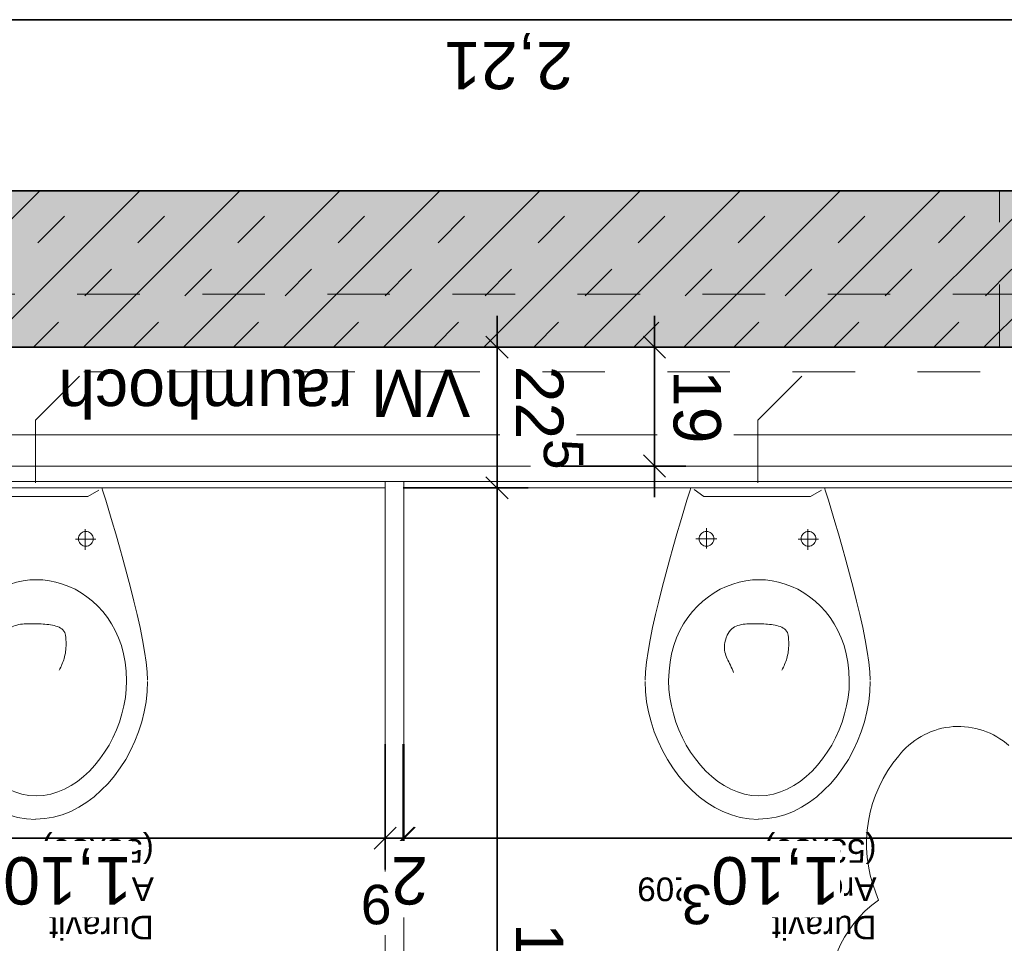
# Model space of a CAD drawing. Header units: metres. Extents: x -13 to 93, y -119 to 25.
# Tile 57 of 175: x 28.28 to 29.86, y -87.29 to -85.81. Entities that reach past the tile are written whole.
import ezdxf

# ---------------------------------------------------------------- set-up
doc = ezdxf.new("R2010")
doc.units = ezdxf.units.M
doc.header["$LTSCALE"] = 0.00508
doc.header["$PDMODE"] = 1
doc.header["$PDSIZE"] = -2
for name, pattern in [('STYLE_05', [0.19684, 0.069505, -0.127335]), ('STYLE_06', [1.0537, 0.590515, -0.19684, 0.069505, -0.19684]), ('STYLE_12', [0.20828, 0.069425, -0.138855])]:
    doc.linetypes.add(name, pattern=pattern)
doc.layers.get('0').update_dxf_attribs({"lineweight": 18})
for name, color, linetype, lineweight in [('3-4-0 Innenwände', 7, 'Continuous', 35), ('3-4-0-1 IW Beton', 7, 'Continuous', 35), ('3-4-0-5 Trennwand', 7, 'Continuous', 35), ('3-4-2-2 NTragIW GK', 7, 'Continuous', 35), ('3-4-5 IWBekleidungen', 7, 'Continuous', 25), ('4-1-1 Abwasseranlgn', 7, 'Continuous', 25), ('4-1-2-1 Sanitärobjekte', 7, 'Continuous', 25), ('Bemaßung', 7, 'Continuous', 18), ('Plan-Achse', 1, 'STYLE_06', 18), ('Plan-Text', 7, 'Continuous', 13), ('Plan-Text-Hinweis', 7, 'Continuous', 13), ('Plan-Text-Kerne', 7, 'Continuous', 13)]:
    doc.layers.add(name, color=color, linetype=linetype, lineweight=lineweight)
doc.layers.get('0').freeze()
doc.styles.add('Arial', font='ARIAL.TTF')
doc.dimstyles.new('MTZ_200', dxfattribs={"dimtxt": 0.075762, "dimasz": 0.000706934, "dimexe": 0.001, "dimexo": 0.003, "dimgap": 0.0001, "dimtad": 1, "dimdec": 4, "dimzin": 11, "dimtxsty": 'Arial', "dimblk": 'VW_SLASH', "dimcen": 0, "dimdle": 0.001, "dimazin": 0, "dimtfac": 1, "dimtdec": 4, "dimtix": 1, "dimtmove": 0, "dimatfit": 0, "dimldrblk": 'VW_FILLEDARROW', "dimfxl": 0, "dimfrac": 2, "dimtolj": 1, "dimtzin": 11, "dimarcsym": 0})

# ---------------------------------------------------------------- blocks, each defined once
blk = doc.blocks.new('*U73')
at = {"layer": '4-1-2-1 Sanitärobjekte', "color": 7, "lineweight": 18}
for p, q in [((-0.057, 0.5173), (-0.0435, 0.5226)), ((-0.0435, 0.5226), (-0.0297, 0.5265)), ((-0.0297, 0.5265), (-0.0155, 0.5289)), ((-0.0155, 0.5289), (-0.001, 0.5297)), ((0.0138, 0.5292), (-0.0006, 0.53)), ((0.0281, 0.5268), (0.0138, 0.5292)), ((0.042, 0.5229), (0.0281, 0.5268)), ((0.0555, 0.5175), (0.042, 0.5229)), ((-0.0826, 0.5028), (-0.07, 0.5107)), ((-0.07, 0.5107), (-0.057, 0.5173)), ((0.0686, 0.5109), (0.0555, 0.5175)), ((0.0813, 0.503), (0.0686, 0.5109)), ((-0.106, 0.4836), (-0.0946, 0.4938)), ((-0.0946, 0.4938), (-0.0826, 0.5028)), ((-0.0252, 0.4896), (-0.0364, 0.4862)), ((-0.0137, 0.4917), (-0.0252, 0.4896)), ((-0.002, 0.4924), (-0.0137, 0.4917)), ((-0.002, 0.4924), (0.0097, 0.4917)), ((0.0097, 0.4917), (0.0211, 0.4896)), ((0.0211, 0.4896), (0.0323, 0.4862)), ((0.0934, 0.4939), (0.0813, 0.503)), ((0.105, 0.4838), (0.0934, 0.4939)), ((-0.127, 0.4605), (-0.1168, 0.4725)), ((-0.1168, 0.4725), (-0.106, 0.4836)), ((-0.0578, 0.476), (-0.0679, 0.4693)), ((-0.0473, 0.4817), (-0.0578, 0.476)), ((-0.0364, 0.4862), (-0.0473, 0.4817)), ((0.0323, 0.4862), (0.0432, 0.4817)), ((0.0432, 0.4817), (0.0537, 0.476)), ((0.0537, 0.476), (0.0639, 0.4693)), ((0.1159, 0.4727), (0.105, 0.4838)), ((0.1261, 0.4607), (0.1159, 0.4727)), ((-0.1364, 0.4477), (-0.127, 0.4605)), ((-0.0776, 0.4616), (-0.0869, 0.453)), ((-0.0679, 0.4693), (-0.0776, 0.4616)), ((0.0639, 0.4693), (0.0736, 0.4616)), ((0.0736, 0.4616), (0.0828, 0.453)), ((0.1357, 0.4478), (0.1261, 0.4607)), ((-0.145, 0.4341), (-0.1364, 0.4477)), ((-0.0956, 0.4436), (-0.1037, 0.4335)), ((-0.0869, 0.453), (-0.0956, 0.4436)), ((0.0828, 0.453), (0.0915, 0.4436)), ((0.0915, 0.4436), (0.0997, 0.4335)), ((0.1444, 0.4342), (0.1357, 0.4478)), ((-0.1528, 0.4199), (-0.145, 0.4341)), ((-0.1037, 0.4335), (-0.1113, 0.4227)), ((0.0997, 0.4335), (0.1073, 0.4227)), ((0.1523, 0.42), (0.1444, 0.4342)), ((-0.1597, 0.4052), (-0.1528, 0.4199)), ((-0.1183, 0.4113), (-0.1245, 0.3994)), ((-0.1113, 0.4227), (-0.1183, 0.4113)), ((0.1073, 0.4227), (0.1142, 0.4113)), ((0.1142, 0.4113), (0.1205, 0.3994)), ((0.1594, 0.4052), (0.1523, 0.42)), ((-0.1657, 0.3899), (-0.1597, 0.4052)), ((-0.1245, 0.3994), (-0.1301, 0.3871)), ((0.1205, 0.3994), (0.1261, 0.3871)), ((0.1655, 0.39), (0.1594, 0.4052)), ((-0.1707, 0.3743), (-0.1657, 0.3899)), ((-0.1301, 0.3871), (-0.1349, 0.3744)), ((0.1261, 0.3871), (0.1309, 0.3744)), ((0.1705, 0.3743), (0.1655, 0.39)), ((-0.1747, 0.3583), (-0.1707, 0.3743)), ((-0.1349, 0.3744), (-0.139, 0.3614)), ((0.1309, 0.3744), (0.1349, 0.3614)), ((0.1746, 0.3583), (0.1705, 0.3743)), ((-0.1776, 0.3421), (-0.1747, 0.3583)), ((-0.1422, 0.3483), (-0.1445, 0.335)), ((-0.139, 0.3614), (-0.1422, 0.3483)), ((0.1349, 0.3614), (0.1381, 0.3483)), ((0.1381, 0.3483), (0.1405, 0.335)), ((0.1776, 0.3422), (0.1746, 0.3583)), ((-0.1794, 0.3258), (-0.1776, 0.3421)), ((-0.1445, 0.335), (-0.146, 0.3217)), ((0.1405, 0.335), (0.1419, 0.3217)), ((0.1794, 0.3258), (0.1776, 0.3422)), ((-0.18, 0.3095), (-0.1794, 0.3258)), ((-0.146, 0.3217), (-0.1464, 0.3084)), ((0.1419, 0.3217), (0.1424, 0.3084)), ((0.18, 0.3095), (0.1794, 0.3258)), ((-0.18, 0.3074), (-0.1794, 0.2942)), ((-0.1464, 0.3084), (-0.1459, 0.2933)), ((0.1424, 0.3084), (0.1418, 0.2933)), ((0.18, 0.3074), (0.1794, 0.2942)), ((-0.1794, 0.2942), (-0.1779, 0.2788)), ((-0.1459, 0.2933), (-0.1443, 0.2789)), ((-0.0431, 0.2824), (-0.0421, 0.2847)), ((-0.0421, 0.2847), (-0.041, 0.2869)), ((-0.041, 0.2869), (-0.0398, 0.2891)), ((-0.0398, 0.2891), (-0.0386, 0.2913)), ((0.0386, 0.2953), (0.0398, 0.2922)), ((0.0398, 0.2922), (0.041, 0.2892)), ((0.041, 0.2892), (0.0423, 0.2864)), ((0.0423, 0.2864), (0.0436, 0.2836)), ((0.0436, 0.2836), (0.0449, 0.2809)), ((0.1418, 0.2933), (0.1402, 0.2789)), ((0.1794, 0.2942), (0.1779, 0.2788)), ((-0.1779, 0.2788), (-0.1753, 0.2617)), ((-0.1443, 0.2789), (-0.1417, 0.2651)), ((-0.0479, 0.2673), (-0.0473, 0.27)), ((-0.0473, 0.27), (-0.0466, 0.2726)), ((-0.0466, 0.2726), (-0.0458, 0.2751)), ((-0.0458, 0.2751), (-0.045, 0.2776)), ((-0.045, 0.2776), (-0.0441, 0.28)), ((-0.0441, 0.28), (-0.0431, 0.2824)), ((0.0449, 0.2809), (0.0462, 0.2783)), ((0.0462, 0.2783), (0.0475, 0.2757)), ((0.0475, 0.2757), (0.0487, 0.2731)), ((0.0487, 0.2731), (0.0499, 0.2705)), ((0.0499, 0.2705), (0.0509, 0.2679)), ((0.0509, 0.2679), (0.0517, 0.2652)), ((0.1402, 0.2789), (0.1376, 0.2651)), ((0.1779, 0.2788), (0.1753, 0.2617)), ((-0.1753, 0.2617), (-0.172, 0.2431)), ((-0.1417, 0.2651), (-0.1381, 0.2521)), ((-0.1381, 0.2521), (-0.1337, 0.2397)), ((-0.0497, 0.2526), (-0.0495, 0.2557)), ((-0.0497, 0.2494), (-0.0497, 0.2526)), ((-0.0495, 0.2557), (-0.0492, 0.2587)), ((-0.0492, 0.2587), (-0.0489, 0.2617)), ((-0.0489, 0.2617), (-0.0485, 0.2645)), ((-0.0485, 0.2645), (-0.0479, 0.2673)), ((0.0517, 0.2652), (0.0524, 0.2625)), ((0.0524, 0.2625), (0.0529, 0.2597)), ((0.0529, 0.2597), (0.0532, 0.2567)), ((0.0532, 0.2537), (0.053, 0.2505)), ((0.0532, 0.2567), (0.0532, 0.2537)), ((0.1341, 0.2521), (0.1296, 0.2397)), ((0.1376, 0.2651), (0.1341, 0.2521)), ((0.1753, 0.2617), (0.172, 0.2431)), ((-0.172, 0.2431), (-0.168, 0.2232)), ((-0.1337, 0.2397), (-0.1284, 0.2281)), ((-0.0497, 0.2461), (-0.0497, 0.2494)), ((-0.0495, 0.2428), (-0.0497, 0.2461)), ((-0.0492, 0.2393), (-0.0495, 0.2428)), ((-0.0488, 0.2357), (-0.0492, 0.2393)), ((0.0504, 0.2397), (0.0488, 0.2357)), ((0.0516, 0.2435), (0.0504, 0.2397)), ((0.0525, 0.2471), (0.0516, 0.2435)), ((0.053, 0.2505), (0.0525, 0.2471)), ((0.1296, 0.2397), (0.1244, 0.2281)), ((0.172, 0.2431), (0.168, 0.2232)), ((-0.168, 0.2232), (-0.1634, 0.2024)), ((-0.1284, 0.2281), (-0.1224, 0.2172)), ((-0.0483, 0.2332), (-0.0488, 0.2357)), ((-0.0474, 0.231), (-0.0483, 0.2332)), ((-0.0462, 0.229), (-0.0474, 0.231)), ((-0.0447, 0.2272), (-0.0462, 0.229)), ((-0.0429, 0.2256), (-0.0447, 0.2272)), ((-0.0408, 0.2242), (-0.0429, 0.2256)), ((-0.0386, 0.2229), (-0.0408, 0.2242)), ((-0.0361, 0.2219), (-0.0386, 0.2229)), ((-0.0335, 0.2209), (-0.0361, 0.2219)), ((-0.0307, 0.2202), (-0.0335, 0.2209)), ((0.0343, 0.2211), (0.0316, 0.2201)), ((0.0369, 0.2224), (0.0343, 0.2211)), ((0.0393, 0.2239), (0.0369, 0.2224)), ((0.0416, 0.2256), (0.0393, 0.2239)), ((0.0437, 0.2277), (0.0416, 0.2256)), ((0.0456, 0.23), (0.0437, 0.2277)), ((0.0473, 0.2327), (0.0456, 0.23)), ((0.0488, 0.2357), (0.0473, 0.2327)), ((0.1244, 0.2281), (0.1184, 0.2172)), ((0.168, 0.2232), (0.1634, 0.2024)), ((-0.1224, 0.2172), (-0.1157, 0.207)), ((-0.1157, 0.207), (-0.1083, 0.1976)), ((-0.0279, 0.2195), (-0.0307, 0.2202)), ((-0.0249, 0.219), (-0.0279, 0.2195)), ((-0.0219, 0.2185), (-0.0249, 0.219)), ((-0.0189, 0.2182), (-0.0219, 0.2185)), ((-0.0159, 0.2179), (-0.0189, 0.2182)), ((-0.0129, 0.2177), (-0.0159, 0.2179)), ((-0.01, 0.2176), (-0.0129, 0.2177)), ((-0.0072, 0.2175), (-0.01, 0.2176)), ((-0.0046, 0.2175), (-0.0072, 0.2175)), ((-0.002, 0.2175), (-0.0046, 0.2175)), ((0.0005, 0.2175), (-0.002, 0.2175)), ((0.0031, 0.2174), (0.0005, 0.2175)), ((0.0058, 0.2174), (0.0031, 0.2174)), ((0.0086, 0.2174), (0.0058, 0.2174)), ((0.0115, 0.2174), (0.0086, 0.2174)), ((0.0144, 0.2174), (0.0115, 0.2174)), ((0.0173, 0.2176), (0.0144, 0.2174)), ((0.0203, 0.2178), (0.0173, 0.2176)), ((0.0232, 0.2181), (0.0203, 0.2178)), ((0.0261, 0.2186), (0.0232, 0.2181)), ((0.0289, 0.2193), (0.0261, 0.2186)), ((0.0316, 0.2201), (0.0289, 0.2193)), ((0.1116, 0.207), (0.1043, 0.1976)), ((0.1184, 0.2172), (0.1116, 0.207)), ((-0.1634, 0.2024), (-0.1582, 0.1809)), ((-0.1083, 0.1976), (-0.1004, 0.189)), ((-0.1004, 0.189), (-0.0919, 0.1811)), ((0.0963, 0.189), (0.0879, 0.1811)), ((0.1043, 0.1976), (0.0963, 0.189)), ((0.1634, 0.2024), (0.1582, 0.1809)), ((-0.1582, 0.1809), (-0.1528, 0.1591)), ((-0.0919, 0.1811), (-0.083, 0.174)), ((-0.083, 0.174), (-0.0737, 0.1677)), ((0.0789, 0.174), (0.0696, 0.1677)), ((0.0879, 0.1811), (0.0789, 0.174)), ((0.1582, 0.1809), (0.1528, 0.1591)), ((-0.1528, 0.1591), (-0.147, 0.1372)), ((-0.0737, 0.1677), (-0.064, 0.1622)), ((-0.064, 0.1622), (-0.054, 0.1575)), ((-0.054, 0.1575), (-0.0439, 0.1537)), ((0.05, 0.1575), (0.0398, 0.1537)), ((0.0599, 0.1622), (0.05, 0.1575)), ((0.0696, 0.1677), (0.0599, 0.1622)), ((0.1528, 0.1591), (0.147, 0.1372)), ((-0.0439, 0.1537), (-0.0335, 0.1507)), ((-0.0335, 0.1507), (-0.023, 0.1485)), ((-0.023, 0.1485), (-0.0125, 0.1472)), ((-0.0125, 0.1472), (-0.002, 0.1468)), ((0.0085, 0.1472), (-0.002, 0.1468)), ((0.019, 0.1485), (0.0085, 0.1472)), ((0.0294, 0.1507), (0.019, 0.1485)), ((0.0398, 0.1537), (0.0294, 0.1507)), ((-0.147, 0.1372), (-0.1411, 0.1154)), ((0.147, 0.1372), (0.1411, 0.1154)), ((-0.1411, 0.1154), (-0.1351, 0.0942)), ((0.1411, 0.1154), (0.1351, 0.0942)), ((-0.0803, 0.0989), (-0.0803, 0.0658)), ((0.082, 0.0971), (0.082, 0.0643)), ((-0.1351, 0.0942), (-0.1293, 0.0737)), ((-0.0648, 0.0822), (-0.097, 0.0822)), ((-0.0929, 0.0835), (-0.0931, 0.0814)), ((-0.0931, 0.0814), (-0.0929, 0.0794)), ((-0.0924, 0.0854), (-0.0929, 0.0835)), ((-0.0929, 0.0794), (-0.0924, 0.0774)), ((-0.0915, 0.0873), (-0.0924, 0.0854)), ((-0.0903, 0.089), (-0.0915, 0.0873)), ((-0.0889, 0.0904), (-0.0903, 0.089)), ((-0.0872, 0.0916), (-0.0889, 0.0904)), ((-0.0853, 0.0925), (-0.0872, 0.0916)), ((-0.0833, 0.093), (-0.0853, 0.0925)), ((-0.0813, 0.0932), (-0.0833, 0.093)), ((-0.0792, 0.093), (-0.0813, 0.0932)), ((-0.0772, 0.0925), (-0.0792, 0.093)), ((-0.0754, 0.0916), (-0.0772, 0.0925)), ((-0.0737, 0.0904), (-0.0754, 0.0916)), ((-0.0722, 0.089), (-0.0737, 0.0904)), ((-0.071, 0.0873), (-0.0722, 0.089)), ((-0.0702, 0.0854), (-0.071, 0.0873)), ((-0.0696, 0.0835), (-0.0702, 0.0854)), ((-0.0702, 0.0774), (-0.0696, 0.0794)), ((-0.0695, 0.0814), (-0.0696, 0.0835)), ((-0.0696, 0.0794), (-0.0695, 0.0814)), ((0.0988, 0.0812), (0.0655, 0.0812)), ((0.0703, 0.0835), (0.0701, 0.0814)), ((0.0701, 0.0814), (0.0703, 0.0794)), ((0.0708, 0.0854), (0.0703, 0.0835)), ((0.0703, 0.0794), (0.0708, 0.0774)), ((0.0717, 0.0873), (0.0708, 0.0854)), ((0.0729, 0.089), (0.0717, 0.0873)), ((0.0743, 0.0904), (0.0729, 0.089)), ((0.076, 0.0916), (0.0743, 0.0904)), ((0.0779, 0.0925), (0.076, 0.0916)), ((0.0799, 0.093), (0.0779, 0.0925)), ((0.0819, 0.0932), (0.0799, 0.093)), ((0.084, 0.093), (0.0819, 0.0932)), ((0.086, 0.0925), (0.084, 0.093)), ((0.0878, 0.0916), (0.086, 0.0925)), ((0.0895, 0.0904), (0.0878, 0.0916)), ((0.091, 0.089), (0.0895, 0.0904)), ((0.0922, 0.0873), (0.091, 0.089)), ((0.093, 0.0854), (0.0922, 0.0873)), ((0.0936, 0.0835), (0.093, 0.0854)), ((0.093, 0.0774), (0.0936, 0.0794)), ((0.0938, 0.0814), (0.0936, 0.0835)), ((0.0936, 0.0794), (0.0938, 0.0814)), ((0.1351, 0.0942), (0.1293, 0.0737)), ((-0.1293, 0.0737), (-0.1235, 0.0543)), ((-0.0924, 0.0774), (-0.0915, 0.0756)), ((-0.0915, 0.0756), (-0.0903, 0.0739)), ((-0.0903, 0.0739), (-0.0889, 0.0724)), ((-0.0889, 0.0724), (-0.0872, 0.0713)), ((-0.0872, 0.0713), (-0.0853, 0.0704)), ((-0.0853, 0.0704), (-0.0833, 0.0699)), ((-0.0833, 0.0699), (-0.0813, 0.0697)), ((-0.0813, 0.0697), (-0.0792, 0.0699)), ((-0.0792, 0.0699), (-0.0772, 0.0704)), ((-0.0772, 0.0704), (-0.0754, 0.0713)), ((-0.0754, 0.0713), (-0.0737, 0.0724)), ((-0.0737, 0.0724), (-0.0722, 0.0739)), ((-0.0722, 0.0739), (-0.071, 0.0756)), ((-0.071, 0.0756), (-0.0702, 0.0774)), ((0.0708, 0.0774), (0.0717, 0.0756)), ((0.0717, 0.0756), (0.0729, 0.0739)), ((0.0729, 0.0739), (0.0743, 0.0724)), ((0.0743, 0.0724), (0.076, 0.0713)), ((0.076, 0.0713), (0.0779, 0.0704)), ((0.0779, 0.0704), (0.0799, 0.0699)), ((0.0799, 0.0699), (0.0819, 0.0697)), ((0.0819, 0.0697), (0.084, 0.0699)), ((0.084, 0.0699), (0.086, 0.0704)), ((0.086, 0.0704), (0.0878, 0.0713)), ((0.0878, 0.0713), (0.0895, 0.0724)), ((0.0895, 0.0724), (0.091, 0.0739)), ((0.091, 0.0739), (0.0922, 0.0756)), ((0.0922, 0.0756), (0.093, 0.0774)), ((0.1293, 0.0737), (0.1235, 0.0543)), ((-0.1235, 0.0543), (-0.1181, 0.0363)), ((0.1235, 0.0543), (0.1181, 0.0363)), ((-0.1181, 0.0363), (-0.1131, 0.0198)), ((0.1181, 0.0363), (0.1131, 0.0198)), ((-0.1131, 0.0198), (-0.1085, 0.0053)), ((0.1131, 0.0198), (0.1085, 0.0053)), ((-0.1085, 0.0053), (-0.1069, 0)), ((-0.1069, 0), (0.1069, 0)), ((-0.0845, 0.0136), (-0.1018, 0.0035)), ((0.0863, 0.0136), (-0.0845, 0.0136)), ((0.1016, 0.0025), (0.0863, 0.0136)), ((0.1085, 0.0053), (0.1069, 0))]:
    blk.add_line(p, q, dxfattribs=at)
blk = doc.blocks.new('wc_duravit_architec_019209')
at = {"layer": '4-1-2-1 Sanitärobjekte', "color": 7}
blk.add_blockref('*U73', (0, 0), dxfattribs=at)
at = {"layer": 'Plan-Text', "insert": (-0.19, 0.7221), "char_height": 0.037881, "attachment_point": 1, "line_spacing_factor": 0.970546, "style": 'Arial'}
blk.add_mtext('{\\C7;\\lDuravit\\PArchitec 019209\\P(53x36)}', dxfattribs=at)
blk = doc.blocks.new('*D382')
at = {"layer": 'Bemaßung', "color": 0, "linetype": 'Continuous', "lineweight": -2}
for p, q in [((3.4, -6.83), (3.4, -6.63)), ((4.5025, -6.83), (4.5025, -6.63)), ((3.35, -6.68), (3.4, -6.68)), ((3.4, -6.68), (4.5025, -6.68)), ((4.5025, -6.68), (4.5525, -6.68))]:
    blk.add_line(p, q, dxfattribs=at)
at = {"layer": 'Bemaßung', "color": 0, "linetype": 'Continuous', "lineweight": 20}
for p, q in [((3.4177, -6.6623), (3.3823, -6.6977)), ((4.4848, -6.6977), (4.5202, -6.6623))]:
    blk.add_line(p, q, dxfattribs=at)
at = {"layer": 'Defpoints', "color": 0, "lineweight": 0}
for p in [(3.4, -6.68), (4.5025, -7.1537), (3.4, -7.24)]:
    blk.add_point(p, dxfattribs=at)
at = {"color": 0, "linetype": 'Continuous', "lineweight": -2}
blk.add_wipeout([(3.805, -6.6754), (4.0107, -6.6754), (4.0107, -6.5533), (3.805, -6.5533)], dxfattribs=at).dxf.layer = 'Bemaßung'
at = {"layer": 'Bemaßung', "color": 0, "insert": (3.805, -6.5738), "char_height": 0.07576, "attachment_point": 1, "line_spacing_factor": 0.967741, "style": 'Arial'}
blk.add_mtext('1,10', dxfattribs=at)
at = {"color": 0, "linetype": 'Continuous', "lineweight": -2}
blk.add_wipeout([(4.0101, -6.6263), (4.0591, -6.6263), (4.0591, -6.5251), (4.0101, -6.5251)], dxfattribs=at).dxf.layer = 'Bemaßung'
at = {"layer": 'Bemaßung', "color": 0, "insert": (4.0346, -6.5422), "char_height": 0.0631, "attachment_point": 2, "line_spacing_factor": 0.967741, "style": 'Arial'}
blk.add_mtext('3', dxfattribs=at)
blk = doc.blocks.new('VW_FILLEDARROW')
at = {"color": 0, "lineweight": -2}
blk.add_solid([(0, 0), (0, 0), (0, 0)], dxfattribs=at)
blk = doc.blocks.new('VW_SLASH')
at = {"color": 0, "linetype": 'ByBlock', "lineweight": -2}
blk.add_line((0, 0), (-1, 0), dxfattribs=at)
at = {"color": 0, "linetype": 'ByBlock', "lineweight": 20}
blk.add_line((0, 0), (0, 0), dxfattribs=at)
blk = doc.blocks.new('*D383')
at = {"layer": 'Bemaßung', "color": 0, "linetype": 'Continuous', "lineweight": -2}
for p, q in [((4.5037, -6.83), (4.5037, -6.63)), ((4.5325, -6.83), (4.5325, -6.63)), ((4.5037, -6.68), (4.4037, -6.68)), ((4.5325, -6.68), (4.5037, -6.68)), ((4.5325, -6.68), (4.6325, -6.68))]:
    blk.add_line(p, q, dxfattribs=at)
at = {"layer": 'Bemaßung', "color": 0, "linetype": 'Continuous', "lineweight": 20}
for p, q in [((4.486, -6.6977), (4.5214, -6.6623)), ((4.5502, -6.6623), (4.5148, -6.6977))]:
    blk.add_line(p, q, dxfattribs=at)
at = {"layer": 'Defpoints', "color": 0, "lineweight": 0}
for p in [(4.5037, -7.24), (4.5325, -7.24)]:
    blk.add_point(p, dxfattribs=at)
at = {"color": 0, "linetype": 'Continuous', "lineweight": -2}
blk.add_wipeout([(4.4643, -6.6754), (4.5228, -6.6754), (4.5228, -6.5533), (4.4643, -6.5533)], dxfattribs=at).dxf.layer = 'Bemaßung'
at = {"layer": 'Defpoints', "color": 0, "lineweight": 0}
blk.add_point((4.5037, -6.68), dxfattribs=at)
at = {"layer": 'Bemaßung', "color": 0, "insert": (4.4643, -6.5738), "char_height": 0.0758, "attachment_point": 1, "line_spacing_factor": 0.967741, "style": 'Arial'}
blk.add_mtext('2', dxfattribs=at)
at = {"color": 0, "linetype": 'Continuous', "lineweight": -2}
blk.add_wipeout([(4.5222, -6.6263), (4.5712, -6.6263), (4.5712, -6.5251), (4.5222, -6.5251)], dxfattribs=at).dxf.layer = 'Bemaßung'
at = {"layer": 'Bemaßung', "color": 0, "insert": (4.5467, -6.5422), "char_height": 0.0631, "attachment_point": 2, "line_spacing_factor": 0.967741, "style": 'Arial'}
blk.add_mtext('9', dxfattribs=at)
blk = doc.blocks.new('*D384')
at = {"layer": 'Bemaßung', "color": 0, "linetype": 'Continuous', "lineweight": -2}
for p, q in [((4.5325, -6.83), (4.5325, -6.63)), ((5.635, -6.83), (5.635, -6.63)), ((4.4825, -6.68), (4.5325, -6.68)), ((4.5325, -6.68), (5.635, -6.68)), ((5.635, -6.68), (5.685, -6.68))]:
    blk.add_line(p, q, dxfattribs=at)
at = {"layer": 'Bemaßung', "color": 0, "linetype": 'Continuous', "lineweight": 20}
for p, q in [((4.5502, -6.6623), (4.5148, -6.6977)), ((5.6173, -6.6977), (5.6527, -6.6623))]:
    blk.add_line(p, q, dxfattribs=at)
at = {"layer": 'Defpoints', "color": 0, "lineweight": 0}
for p in [(4.5325, -6.68), (5.635, -7.24), (4.5325, -7.25)]:
    blk.add_point(p, dxfattribs=at)
at = {"color": 0, "linetype": 'Continuous', "lineweight": -2}
blk.add_wipeout([(4.9375, -6.6754), (5.1432, -6.6754), (5.1432, -6.5533), (4.9375, -6.5533)], dxfattribs=at).dxf.layer = 'Bemaßung'
at = {"layer": 'Bemaßung', "color": 0, "insert": (4.9375, -6.5738), "char_height": 0.07576, "attachment_point": 1, "line_spacing_factor": 0.967741, "style": 'Arial'}
blk.add_mtext('1,10', dxfattribs=at)
at = {"color": 0, "linetype": 'Continuous', "lineweight": -2}
blk.add_wipeout([(5.1426, -6.6263), (5.1916, -6.6263), (5.1916, -6.5251), (5.1426, -6.5251)], dxfattribs=at).dxf.layer = 'Bemaßung'
at = {"layer": 'Bemaßung', "color": 0, "insert": (5.1671, -6.5422), "char_height": 0.0631, "attachment_point": 2, "line_spacing_factor": 0.967741, "style": 'Arial'}
blk.add_mtext('3', dxfattribs=at)
blk = doc.blocks.new('*D385')
at = {"layer": 'Bemaßung', "color": 0, "linetype": 'Continuous', "lineweight": -2}
for p, q in [((4.3537, -7.24), (4.3537, -7.19)), ((4.5037, -7.24), (4.3037, -7.24)), ((4.3537, -7.465), (4.3537, -7.24)), ((4.5037, -7.465), (4.3037, -7.465)), ((4.3537, -7.515), (4.3537, -7.465))]:
    blk.add_line(p, q, dxfattribs=at)
at = {"layer": 'Bemaßung', "color": 0, "linetype": 'Continuous', "lineweight": 20}
for p, q in [((4.3714, -7.2577), (4.336, -7.2223)), ((4.336, -7.4473), (4.3714, -7.4827))]:
    blk.add_line(p, q, dxfattribs=at)
at = {"layer": 'Defpoints', "color": 0, "lineweight": 0}
for p in [(5.59, -7.24), (4.3537, -7.465), (5.6, -7.465)]:
    blk.add_point(p, dxfattribs=at)
at = {"color": 0, "linetype": 'Continuous', "lineweight": -2}
blk.add_wipeout([(4.3491, -7.4355), (4.3491, -7.318), (4.227, -7.318), (4.227, -7.4355)], dxfattribs=at).dxf.layer = 'Bemaßung'
at = {"layer": 'Bemaßung', "color": 0, "insert": (4.2476, -7.4355), "char_height": 0.07576, "attachment_point": 1, "rotation": 90, "line_spacing_factor": 0.967741, "style": 'Arial'}
blk.add_mtext('22', dxfattribs=at)
at = {"color": 0, "linetype": 'Continuous', "lineweight": -2}
blk.add_wipeout([(4.3, -7.3183), (4.3, -7.2692), (4.1988, -7.2692), (4.1988, -7.3183)], dxfattribs=at).dxf.layer = 'Bemaßung'
at = {"layer": 'Bemaßung', "color": 0, "insert": (4.2159, -7.2938), "char_height": 0.0631, "attachment_point": 2, "rotation": 90, "line_spacing_factor": 0.967741, "style": 'Arial'}
blk.add_mtext('5', dxfattribs=at)
blk = doc.blocks.new('*D386')
at = {"layer": 'Bemaßung', "color": 0, "linetype": 'Continuous', "lineweight": -2}
for p, q in [((4.3537, -5.595), (4.3537, -5.545)), ((4.5037, -5.595), (4.3037, -5.595)), ((4.3537, -7.24), (4.3537, -5.595)), ((4.5037, -7.24), (4.3037, -7.24)), ((4.3537, -7.29), (4.3537, -7.24))]:
    blk.add_line(p, q, dxfattribs=at)
at = {"layer": 'Bemaßung', "color": 0, "linetype": 'Continuous', "lineweight": 20}
for p, q in [((4.3714, -5.6127), (4.336, -5.5773)), ((4.336, -7.2223), (4.3714, -7.2577))]:
    blk.add_line(p, q, dxfattribs=at)
at = {"layer": 'Defpoints', "color": 0, "lineweight": 0}
for p in [(4.48, -5.595), (4.3537, -7.24), (4.48, -7.24)]:
    blk.add_point(p, dxfattribs=at)
at = {"color": 0, "linetype": 'Continuous', "lineweight": -2}
blk.add_wipeout([(4.3491, -6.5444), (4.3491, -6.3387), (4.227, -6.3387), (4.227, -6.5444)], dxfattribs=at).dxf.layer = 'Bemaßung'
at = {"layer": 'Bemaßung', "color": 0, "insert": (4.2476, -6.5444), "char_height": 0.07576, "attachment_point": 1, "rotation": 90, "line_spacing_factor": 0.967741, "style": 'Arial'}
blk.add_mtext('1,64', dxfattribs=at)
at = {"color": 0, "linetype": 'Continuous', "lineweight": -2}
blk.add_wipeout([(4.3, -6.3394), (4.3, -6.2903), (4.1988, -6.2903), (4.1988, -6.3394)], dxfattribs=at).dxf.layer = 'Bemaßung'
at = {"layer": 'Bemaßung', "color": 0, "insert": (4.2159, -6.3148), "char_height": 0.0631, "attachment_point": 2, "rotation": 90, "line_spacing_factor": 0.967741, "style": 'Arial'}
blk.add_mtext('5', dxfattribs=at)
blk = doc.blocks.new('*D391')
at = {"layer": 'Bemaßung', "color": 0, "linetype": 'Continuous', "lineweight": -2}
for p, q in [((4.1019, -7.275), (4.1019, -7.225)), ((4.2519, -7.275), (4.0519, -7.275)), ((4.1019, -7.465), (4.1019, -7.275)), ((4.2519, -7.465), (4.0519, -7.465)), ((4.1019, -7.515), (4.1019, -7.465))]:
    blk.add_line(p, q, dxfattribs=at)
at = {"layer": 'Bemaßung', "color": 0, "linetype": 'Continuous', "lineweight": 20}
for p, q in [((4.1195, -7.2927), (4.0842, -7.2573)), ((4.0842, -7.4473), (4.1195, -7.4827))]:
    blk.add_line(p, q, dxfattribs=at)
at = {"layer": 'Defpoints', "color": 0, "lineweight": 0}
for p in [(5.6, -7.275), (4.1019, -7.465), (5.6, -7.465)]:
    blk.add_point(p, dxfattribs=at)
at = {"color": 0, "linetype": 'Continuous', "lineweight": -2}
blk.add_wipeout([(4.0972, -7.4287), (4.0972, -7.3113), (3.9751, -7.3113), (3.9751, -7.4287)], dxfattribs=at).dxf.layer = 'Bemaßung'
at = {"layer": 'Bemaßung', "color": 0, "insert": (3.9957, -7.4287), "char_height": 0.07576, "attachment_point": 1, "rotation": 90, "line_spacing_factor": 0.967741, "style": 'Arial'}
blk.add_mtext('19', dxfattribs=at)
blk = doc.blocks.new('*U395')
at = {"layer": '4-1-1 Abwasseranlgn', "color": 5, "linetype": 'STYLE_05', "lineweight": 13}
for p, q in [((3.9369, -7.3482), (3.9369, -7.2006)), ((5.0919, -7.3482), (5.0919, -7.2006)), ((3.9369, -7.3482), (3.8594, -7.4257)), ((5.0919, -7.3482), (5.0144, -7.4257)), ((3.1812, -7.4257), (5.0144, -7.4257))]:
    blk.add_line(p, q, dxfattribs=at)
blk = doc.blocks.new('*D444')
at = {"layer": 'Bemaßung', "color": 0, "linetype": 'Continuous', "lineweight": -2}
for p, q in [((3.14, -7.8387), (3.14, -8.0387)), ((5.35, -7.8387), (5.35, -8.0387)), ((3.09, -7.9887), (3.14, -7.9887)), ((3.14, -7.9887), (5.35, -7.9887)), ((5.35, -7.9887), (5.4, -7.9887))]:
    blk.add_line(p, q, dxfattribs=at)
at = {"layer": 'Bemaßung', "color": 0, "linetype": 'Continuous', "lineweight": 20}
for p, q in [((3.1577, -7.971), (3.1223, -8.0064)), ((5.3323, -8.0064), (5.3677, -7.971))]:
    blk.add_line(p, q, dxfattribs=at)
at = {"layer": 'Defpoints', "color": 0, "lineweight": 0}
for p in [(5.35, -4.87), (3.14, -5.665), (3.14, -7.9887)]:
    blk.add_point(p, dxfattribs=at)
at = {"layer": 'Bemaßung', "color": 0, "insert": (4.2324, -7.8775), "char_height": 0.07576, "attachment_point": 1, "line_spacing_factor": 0.967741, "style": 'Arial'}
blk.add_mtext('2,21', dxfattribs=at)
blk = doc.blocks.new('kern_d-gross+h-normal (2D)')
at = {"layer": '3-4-0-1 IW Beton', "linetype": 'Continuous', "lineweight": 0}
blk.add_hatch(color=255, dxfattribs=at).paths.add_polyline_path([(5.86500338, -7.645), (5.69500338, -7.645), (5.69500338, -7.715), (0.96, -7.715), (0.96, -7.71), (-0.4, -7.71), (-0.4, -7.385), (-0.3, -7.385), (-0.3, -5.565), (-0.05, -5.565), (-0.05, -7.465), (5.86500338, -7.465)])
at = {"layer": '3-4-0-1 IW Beton', "linetype": 'Continuous', "lineweight": 13}
h = blk.add_hatch(dxfattribs=at)
h.set_pattern_fill('STAHLBETON_1_50', style=0, pattern_type=2)
h.set_pattern_definition([(45, (0, 0), (0.16, 0), []), (45, (0.08, 0), (0.16, 0), [0.06, -0.06])])
h.paths.add_polyline_path([(5.86500338, -7.645), (5.69500338, -7.645), (5.69500338, -7.715), (0.96, -7.715), (0.96, -7.71), (-0.4, -7.71), (-0.4, -7.385), (-0.3, -7.385), (-0.3, -5.565), (-0.05, -5.565), (-0.05, -7.465), (5.86500338, -7.465)])
at = {"layer": '3-4-0 Innenwände', "color": 7, "linetype": 'STYLE_12', "lineweight": 18}
blk.add_line((3.55, -7.465), (3.55, -7.715), dxfattribs=at)
at = {"layer": '3-4-0-1 IW Beton', "linetype": 'Continuous'}
blk.add_lwpolyline([(5.86500338, -7.645), (5.69500338, -7.645), (5.69500338, -7.715), (0.96, -7.715), (0.96, -7.71), (-0.4, -7.71), (-0.4, -7.385), (-0.3, -7.385), (-0.3, -5.565), (-0.05, -5.565), (-0.05, -7.465), (5.86500338, -7.465)], close=True, dxfattribs=at)
at = {"layer": '3-4-0-5 Trennwand', "color": 7, "linetype": 'Continuous', "lineweight": 18}
blk.add_lwpolyline([(4.5025, -5.595), (4.5325, -5.595), (4.5325, -7.25), (4.5025, -7.25)], close=True, dxfattribs=at)
at = {"layer": '3-4-2-2 NTragIW GK', "color": 7, "linetype": 'Continuous', "lineweight": 18}
for points in [[(3.39, -7.275), (5.675, -7.275), (5.675, -7.25), (3.39, -7.25)], [(3.39, -7.275), (5.645, -7.275), (5.645, -7.325), (3.39, -7.325)]]:
    blk.add_lwpolyline(points, close=True, dxfattribs=at)
at = {"layer": '3-4-5 IWBekleidungen', "color": 7, "linetype": 'Continuous', "lineweight": 18}
for points in [[(3.39, -7.24), (3.39, -7.25), (4.5025, -7.25), (4.5025, -7.24)], [(4.5325, -7.25), (5.645, -7.25), (5.645, -7.24), (4.5325, -7.24)]]:
    blk.add_lwpolyline(points, close=True, dxfattribs=at)
at = {"layer": '4-1-2-1 Sanitärobjekte', "color": 7}
for p in [(3.93685497, -7.24), (5.0925, -7.24)]:
    blk.add_blockref('wc_duravit_architec_019209', p, dxfattribs=at)
at = {"layer": 'Plan-Text-Kerne', "color": 7, "insert": (4.39651164, -7.35328003), "char_height": 0.0757622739, "attachment_point": 1, "line_spacing_factor": 0.970546, "style": 'Arial'}
blk.add_mtext('VM raumhoch', dxfattribs=at)
at = {"layer": 'Bemaßung', "color": 7, "linetype": 'Continuous', "lineweight": 18}
dim = blk.add_linear_dim(base=(3.4, -6.68), p1=(4.5025, -7.15367714), p2=(3.4, -7.24), dimstyle='MTZ_200', override={"dimtxt": 0.001515, "dimgap": 0.005, "dimdec": 3, "dimlfac": 50, "dimpost": '<>m', "dimtxsty": 'Arial', "dimtmove": 2}, dxfattribs=at)
dim.commit()
dim.dimension.update_dxf_attribs({"geometry": '*D382', "text_midpoint": (3.93191878, -6.675), "dimtype": 160})
dim = blk.add_linear_dim(base=(4.50372627, -6.68), p1=(4.5325, -7.24), p2=(4.50372627, -7.24), dimstyle='MTZ_200', override={"dimtxt": 0.001515, "dimgap": 0.005, "dimdec": 3, "dimlfac": 50, "dimpost": '<>m', "dimtxsty": 'Arial', "dimtmove": 2}, dxfattribs=at)
dim.commit()
dim.dimension.update_dxf_attribs({"geometry": '*D383', "text_midpoint": (4.51760862, -6.675), "dimtype": 160})
dim = blk.add_linear_dim(base=(4.5325, -6.68), p1=(5.635, -7.24), p2=(4.5325, -7.25), dimstyle='MTZ_200', override={"dimtxt": 0.001515, "dimgap": 0.005, "dimdec": 3, "dimlfac": 50, "dimpost": '<>m', "dimtxsty": 'Arial', "dimtmove": 2}, dxfattribs=at)
dim.commit()
dim.dimension.update_dxf_attribs({"geometry": '*D384', "text_midpoint": (5.06441878, -6.675), "dimtype": 160})
dim = blk.add_linear_dim(base=(4.35372627, -7.465), p1=(5.59, -7.24), p2=(5.6, -7.465), angle=90, dimstyle='MTZ_200', override={"dimtxt": 0.001515, "dimgap": 0.005, "dimdec": 3, "dimlfac": 50, "dimpost": '<>m', "dimtxsty": 'Arial', "dimtmove": 2}, dxfattribs=at)
dim.commit()
dim.dimension.update_dxf_attribs({"geometry": '*D385', "text_midpoint": (4.35372627, -7.3525)})
dim = blk.add_linear_dim(base=(4.35372627, -7.24), p1=(4.48, -5.595), p2=(4.48, -7.24), angle=90, dimstyle='MTZ_200', override={"dimtxt": 0.001515, "dimgap": 0.005, "dimdec": 3, "dimlfac": 50, "dimpost": '<>m', "dimtxsty": 'Arial', "dimtmove": 2}, dxfattribs=at)
dim.commit()
dim.dimension.update_dxf_attribs({"geometry": '*D386', "text_midpoint": (4.35372627, -6.4175)})
dim = blk.add_linear_dim(base=(4.10185497, -7.465), p1=(5.6, -7.275), p2=(5.6, -7.465), angle=90, dimstyle='MTZ_200', override={"dimtxt": 0.001515, "dimgap": 0.005, "dimdec": 3, "dimlfac": 50, "dimpost": '<>m', "dimtxsty": 'Arial', "dimtmove": 2}, dxfattribs=at)
dim.commit()
dim.dimension.update_dxf_attribs({"geometry": '*D391', "text_midpoint": (4.10185497, -7.37)})
at = {"layer": '4-1-1 Abwasseranlgn', "color": 7}
blk.add_blockref('*U395', (0, 0), dxfattribs=at)
at = {"layer": 'Bemaßung', "color": 7, "linetype": 'Continuous', "lineweight": 18}
dim = blk.add_linear_dim(base=(3.14, -7.9886771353), p1=(5.35, -4.87), p2=(3.14, -5.665), dimstyle='MTZ_200', override={"dimtxt": 0.001515, "dimgap": 0.01, "dimdec": 8, "dimlfac": 50, "dimpost": '<>m', "dimtxsty": 'Arial', "dimtmove": 2}, dxfattribs=at)
dim.commit()
dim.dimension.update_dxf_attribs({"geometry": '*D444', "text_midpoint": (4.3350467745, -7.9786771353), "dimtype": 160})

msp = doc.modelspace()

# ---------------------------------------------------------------- block references
at = {"layer": '3-4-0 Innenwände', "color": 7, "rotation": 180}
msp.add_blockref('kern_d-gross+h-normal (2D)', (33.4, -93.8), dxfattribs=at)

# ---------------------------------------------------------------- next in the draw order: linework, layer by layer
at = {"layer": 'Plan-Achse'}
msp.add_line((-9.42493716, -86.25), (50.475, -86.25), dxfattribs=at)
at = {"layer": 'Plan-Text-Hinweis', "color": 3, "lineweight": 13, "flags": 128}
msp.add_lwpolyline([(29.86496566, -86.97216219, 0.4219752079), (29.69193759, -86.98444259), (29.6887107, -86.98826336, 0.2741940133), (29.65193141, -87.20765646), (29.65637496, -87.21914236, 0.2915267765), (29.57916336, -87.40769402), (29.59, -87.46770148, 0.3563902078), (29.72157934, -87.58020899), (29.72367406, -87.59421282, 0.3501968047), (29.77487838, -87.64178229, 0.3678532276), (29.82991189, -87.60165098), (29.8330528, -87.58857565)], format="xyb", dxfattribs=at)

doc.saveas('drawing.dxf')
